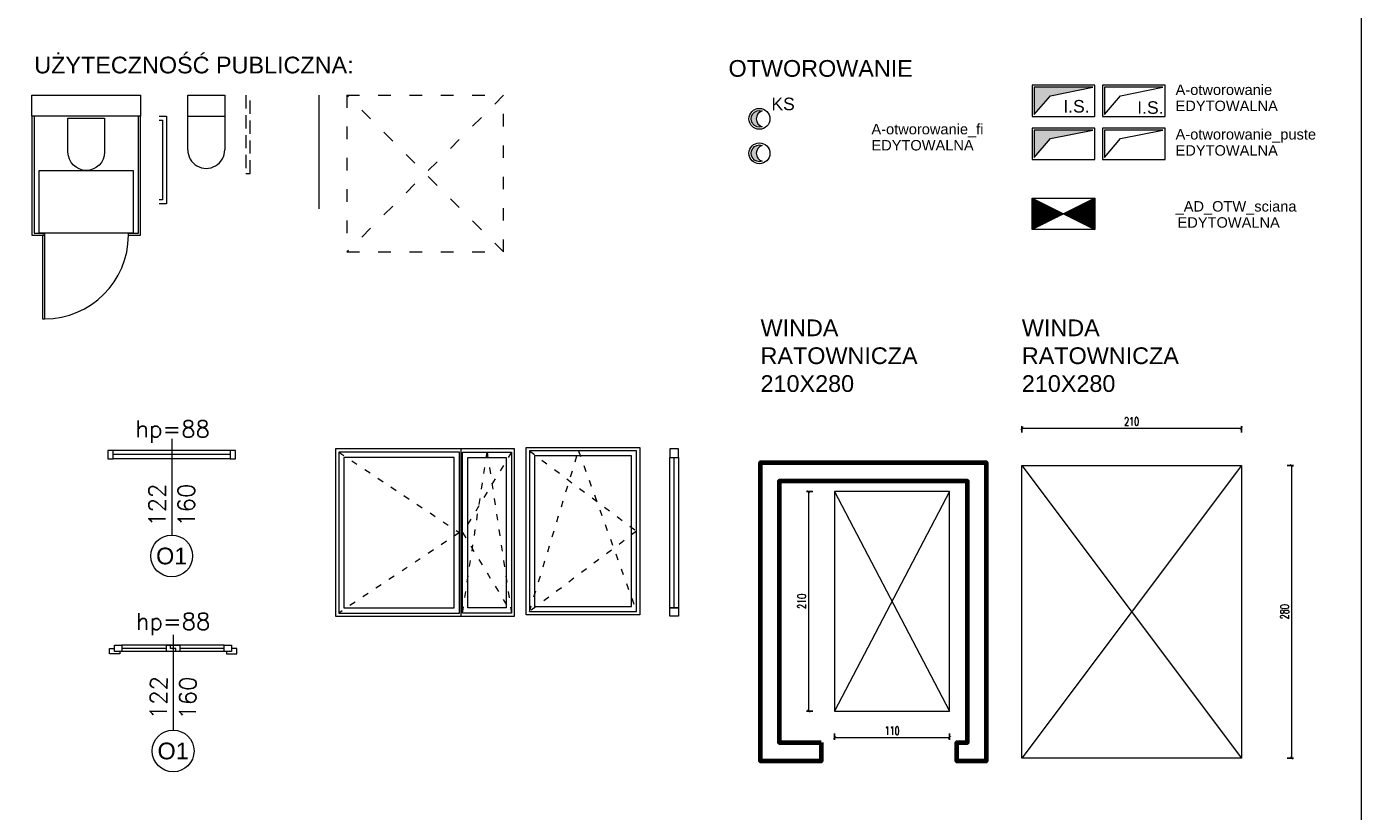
# Model space of a CAD drawing. Header units: centimetres. Extents: x 0 to 8068, y -312 to 10136.
# Tile 17 of 18: x 5720 to 6996, y 7802 to 8552. Entities that reach past the tile are written whole.
import ezdxf
from ezdxf.enums import TextEntityAlignment as Align

# ---------------------------------------------------------------- set-up
doc = ezdxf.new("R2010")
doc.units = ezdxf.units.CM
doc.linetypes.add('DASHED', pattern=[19.049999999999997, 12.7, -6.35])
doc.linetypes.add('ISO03W100', pattern=[30, 12, -18])
doc.layers.get('0').update_dxf_attribs({"lineweight": 13})
doc.layers.add('!_NIEDRUKOWALNE', color=213, linetype='Continuous', lineweight=13, plot=False)
for name, color, linetype, lineweight in [('A_CIENKIE', 151, 'Continuous', 5), ('A_OKNA', 6, 'Continuous', 13), ('A_OPIS_STOLARKA_OKIENNA', 241, 'Continuous', 13), ('A_OTWOROWANIE', 3, 'Continuous', 13), ('A_WYMIARY WEWNĘTRZNE', 183, 'Continuous', 13), ('A_WYPOSAŻENIE SANITARNE', 4, 'Continuous', 5), ('A_ŚCIANY KONSTRUKCYJNE', 5, 'Continuous', 70)]:
    doc.layers.add(name, color=color, linetype=linetype, lineweight=lineweight)
doc.styles.add('100 ARIAL', font='arial.ttf', dxfattribs={"height": 16})
doc.styles.add('100 ROMANS', font='ROMANS.shx', dxfattribs={"width": 0.7, "height": 16})
doc.styles.add('50 ROMANS', font='ROMANS.shx', dxfattribs={"width": 0.7, "height": 8})
doc.styles.add('ARIAL', font='arial.ttf')
doc.dimstyles.new('50', dxfattribs={"dimtxt": 8, "dimasz": 3, "dimexe": 2, "dimexo": 1, "dimgap": 2.5, "dimtad": 1, "dimrnd": 1, "dimzin": 9, "dimtxsty": '50 ROMANS', "dimblk": 'ARCHTICK', "dimcen": 0.5, "dimdle": 0.2, "dimclrd": 256, "dimclre": 256, "dimclrt": 256, "dimadec": 0, "dimazin": 0, "dimtfac": 1, "dimtdec": 1, "dimtix": 1, "dimtmove": 1, "dimatfit": 3, "dimldrblk": 'ARCHTICK', "dimfxl": 4, "dimfxlon": 1, "dimtolj": 1, "dimtzin": 9, "dimlwd": -1, "dimarcsym": 0})
pattern_1 = [(45, (0, 0), (-0.6735192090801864, 0.6735192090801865), [])]

# ---------------------------------------------------------------- blocks, each defined once
blk = doc.blocks.new('_NPSPR')
at = {"linetype": 'ISO03W100'}
blk.add_lwpolyline([(-75, 75), (-75, -75), (75, -75), (-75, 75), (75, 75), (-75, -75), (75, -75), (75, 75)], dxfattribs=at)
blk = doc.blocks.new('_KABINA WC')
at = {"layer": '!_NIEDRUKOWALNE'}
for points in [[(104, 0), (0, 0), (0, 20), (104, 20), (104, 0)], [(7.000000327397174, -52), (97.00000032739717, -52), (97.00000032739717, -112), (7.000000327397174, -112), (7.000000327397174, -52)]]:
    blk.add_lwpolyline(points, dxfattribs=at)
for points in [[(2, 0), (0, 0), (0, -114), (12.25123598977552, -114)], [(2, 0), (2, -112), (12.25123598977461, -112)], [(92.25123598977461, -112), (102, -112), (102, 0)], [(92.25123598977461, -114), (104, -114), (104, 0), (102, 0)], [(10.25123598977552, -114), (10.25123598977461, -194), (12.25123598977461, -194), (12.25123598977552, -114), (10.25123598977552, -114)], [(12.25123598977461, -114), (12.25123598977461, -112)], [(92.25123598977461, -114), (92.25123598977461, -112)]]:
    blk.add_lwpolyline(points)
blk.add_lwpolyline([(34.5, -34.5), (34.5, -2), (69.5, -2), (69.5, -34.5, -0.9999999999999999)], format="xyb", close=True)
blk.add_arc((12.25123598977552, -114), 80, 270, 0)
blk = doc.blocks.new('_WC NPSPR')
at = {"layer": '!_NIEDRUKOWALNE'}
blk.add_lwpolyline([(152.7499993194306, 4.654757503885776e-07), (152.7499993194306, -108.8643547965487)], dxfattribs=at)
for p, q in [((27.24999995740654, -52.25032540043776), (27.24999995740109, -52.24999997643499)), ((62.75000011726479, -52.25032512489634), (62.75000011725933, -52.24999932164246))]:
    blk.add_line(p, q)
for points in [[(27.24999995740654, -52.25032539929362), (27.24999927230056, 0), (62.74999931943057, 4.654757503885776e-07), (62.75000011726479, -52.25032505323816)], [(9.672548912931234e-07, -20.00000045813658), (7.000000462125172, -20.00000012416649), (7.000003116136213, -104.0000001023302), (3.621265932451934e-06, -104.0000004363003)], [(1.103890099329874e-06, -24.00000045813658), (3.00000059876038, -24.0000002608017), (3.000002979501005, -100.0000002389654), (3.484630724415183e-06, -100.0000004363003)], [(27.24999953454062, -20), (62.74999958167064, -19.99999953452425)]]:
    blk.add_lwpolyline(points)
at = {"linetype": 'DASHED'}
blk.add_lwpolyline([(82.99999871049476, 8.46655821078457e-05), (82.99999871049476, 8.46655821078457e-05), (83.00000127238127, -74.99991539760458), (87.00000127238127, -74.99991526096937), (86.99999869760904, 8.46655821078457e-05)], dxfattribs=at)
blk.add_arc((45.00000003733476, -52.25016245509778), 17.75000008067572, 179.9994755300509, 0.0005265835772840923)
blk = doc.blocks.new('_ArchTick')
at = {"color": 0, "linetype": 'ByBlock', "const_width": 0.15}
blk.add_lwpolyline([(-0.5, -0.5), (0.5, 0.5)], dxfattribs=at)
blk = doc.blocks.new('*D85')
at = {"layer": 'A_WYMIARY WEWNĘTRZNE', "lineweight": -2}
for p, q in [((6671.751360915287, 8164.204393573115), (6671.751360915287, 8170.204393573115)), ((6881.751360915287, 8164.204393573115), (6881.751360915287, 8170.204393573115))]:
    blk.add_line(p, q, dxfattribs=at)
at = {"layer": 'A_WYMIARY WEWNĘTRZNE'}
blk.add_line((6671.551360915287, 8168.204393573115), (6881.951360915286, 8168.204393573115), dxfattribs=at)
at = {"layer": 'Defpoints', "color": 0}
for p in [(6881.751360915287, 8168.204393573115), (6671.751360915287, 8132.59714227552), (6881.751360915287, 8132.59714227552)]:
    blk.add_point(p, dxfattribs=at)
at = {"layer": 'A_WYMIARY WEWNĘTRZNE', "xscale": 3, "yscale": 3, "zscale": 3, "rotation": 180}
blk.add_blockref('_ArchTick', (6671.751360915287, 8168.204393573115), dxfattribs=at)
at = {"layer": 'A_WYMIARY WEWNĘTRZNE', "xscale": 3, "yscale": 3, "zscale": 3}
blk.add_blockref('_ArchTick', (6881.751360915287, 8168.204393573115), dxfattribs=at)
at = {"layer": 'A_WYMIARY WEWNĘTRZNE', "insert": (6776.751360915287, 8174.704393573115), "char_height": 8, "attachment_point": 5, "style": '50 ROMANS'}
blk.add_mtext('\\A1;210', dxfattribs=at)
blk = doc.blocks.new('*D86')
at = {"layer": 'A_WYMIARY WEWNĘTRZNE', "lineweight": -2}
for p, q in [((6925.63952353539, 8132.59714227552), (6931.63952353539, 8132.59714227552)), ((6925.63952353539, 7852.59714227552), (6931.63952353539, 7852.59714227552))]:
    blk.add_line(p, q, dxfattribs=at)
at = {"layer": 'A_WYMIARY WEWNĘTRZNE'}
blk.add_line((6929.63952353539, 8132.79714227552), (6929.63952353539, 7852.39714227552), dxfattribs=at)
at = {"layer": 'Defpoints', "color": 0}
for p in [(6881.751360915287, 8132.59714227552), (6881.751360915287, 7852.59714227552), (6929.63952353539, 7852.59714227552)]:
    blk.add_point(p, dxfattribs=at)
at = {"layer": 'A_WYMIARY WEWNĘTRZNE', "xscale": 3, "yscale": 3, "zscale": 3}
for p, rotation in [((6929.63952353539, 8132.59714227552), 90), ((6929.63952353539, 7852.59714227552), 270)]:
    blk.add_blockref('_ArchTick', p, dxfattribs=dict(at, rotation=rotation))
at = {"layer": 'A_WYMIARY WEWNĘTRZNE', "insert": (6923.13952353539, 7992.59714227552), "char_height": 8, "attachment_point": 5, "rotation": 90, "style": '50 ROMANS'}
blk.add_mtext('\\A1;280', dxfattribs=at)
blk = doc.blocks.new('*D87')
at = {"layer": 'A_WYMIARY WEWNĘTRZNE', "lineweight": -2}
for p, q in [((6471.732685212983, 8107.597142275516), (6465.732685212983, 8107.597142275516)), ((6471.732685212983, 7897.59714227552), (6465.732685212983, 7897.59714227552))]:
    blk.add_line(p, q, dxfattribs=at)
at = {"layer": 'A_WYMIARY WEWNĘTRZNE'}
blk.add_line((6467.732685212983, 8107.797142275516), (6467.732685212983, 7897.39714227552), dxfattribs=at)
at = {"layer": 'Defpoints', "color": 0}
for p in [(6479.690635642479, 8107.597142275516), (6467.732685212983, 7897.59714227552), (6479.690635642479, 7897.59714227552)]:
    blk.add_point(p, dxfattribs=at)
at = {"layer": 'A_WYMIARY WEWNĘTRZNE', "xscale": 3, "yscale": 3, "zscale": 3}
for p, rotation in [((6467.732685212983, 8107.597142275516), 90), ((6467.732685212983, 7897.59714227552), 270)]:
    blk.add_blockref('_ArchTick', p, dxfattribs=dict(at, rotation=rotation))
at = {"layer": 'A_WYMIARY WEWNĘTRZNE', "insert": (6461.232685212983, 8002.597142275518), "char_height": 8, "attachment_point": 5, "rotation": 90, "style": '50 ROMANS'}
blk.add_mtext('\\A1;210', dxfattribs=at)
blk = doc.blocks.new('*D88')
at = {"layer": 'A_WYMIARY WEWNĘTRZNE', "lineweight": -2}
for p, q in [((6492.690635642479, 7876.179776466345), (6492.690635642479, 7870.179776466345)), ((6602.690635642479, 7876.179776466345), (6602.690635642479, 7870.179776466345))]:
    blk.add_line(p, q, dxfattribs=at)
at = {"layer": 'A_WYMIARY WEWNĘTRZNE'}
blk.add_line((6492.490635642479, 7872.179776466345), (6602.890635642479, 7872.179776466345), dxfattribs=at)
at = {"layer": 'Defpoints', "color": 0}
for p in [(6492.690635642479, 7897.59714227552), (6602.690635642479, 7897.59714227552), (6602.690635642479, 7872.179776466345)]:
    blk.add_point(p, dxfattribs=at)
at = {"layer": 'A_WYMIARY WEWNĘTRZNE', "xscale": 3, "yscale": 3, "zscale": 3, "rotation": 180}
blk.add_blockref('_ArchTick', (6492.690635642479, 7872.179776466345), dxfattribs=at)
at = {"layer": 'A_WYMIARY WEWNĘTRZNE', "xscale": 3, "yscale": 3, "zscale": 3}
blk.add_blockref('_ArchTick', (6602.690635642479, 7872.179776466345), dxfattribs=at)
at = {"layer": 'A_WYMIARY WEWNĘTRZNE', "insert": (6547.690635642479, 7878.679776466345), "char_height": 8, "attachment_point": 5, "style": '50 ROMANS'}
blk.add_mtext('\\A1;110', dxfattribs=at)
blk = doc.blocks.new('*U116')
h = blk.add_hatch()
h.set_pattern_fill('ANSI31', color=256, scale=0.3)
h.set_pattern_definition(pattern_1)
h.paths.add_polyline_path([(30, -15), (0, 0), (0, -30)])
h = blk.add_hatch()
h.set_pattern_fill('ANSI31', color=256, scale=0.3)
h.set_pattern_definition(pattern_1)
h.paths.add_polyline_path([(60, -30), (60, -3.552713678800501e-15), (30, -15)])
for points in [[(0, 0), (60, 0), (60, -30), (0, -30)], [(0, 0), (30, -15), (0, -30)], [(60, 0), (30, -15), (60, -30)]]:
    blk.add_lwpolyline(points, close=True)
blk = doc.blocks.new('*U65')
h = blk.add_hatch(color=256)
h.dxf.hatch_style = 1
edge = h.paths.add_edge_path()
edge.add_arc((5, -1.539798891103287e-15), 8, 108.209956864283, 251.790043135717)
edge.add_arc((1.332267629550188e-15, 6.516204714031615e-16), 7.999999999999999, 71.79004313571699, 288.20995686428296, ccw=False)
blk.add_lwpolyline([(2.500000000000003, 7.599342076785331, 0.7237468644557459), (2.499999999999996, -7.599342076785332, -1.381698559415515)], format="xyb", close=True)
blk.add_circle((0, 0), 10)
blk = doc.blocks.new('*U117')
h = blk.add_hatch(color=256)
h.dxf.hatch_style = 1
edge = h.paths.add_edge_path()
edge.add_arc((5, -1.539798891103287e-15), 8, 108.209956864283, 251.790043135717)
edge.add_arc((1.332267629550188e-15, 6.516204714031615e-16), 7.999999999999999, 71.79004313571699, 288.20995686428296, ccw=False)
blk.add_lwpolyline([(2.500000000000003, 7.599342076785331, 0.7237468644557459), (2.499999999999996, -7.599342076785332, -1.381698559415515)], format="xyb", close=True)
blk.add_circle((0, 0), 10)
at = {"style": 'ARIAL', "flags": 8}
blk.add_attdef('OPISSZACHTU', (10.47210994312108, 8.278696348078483), '', height=12, dxfattribs=at)
blk = doc.blocks.new('*U118')
h = blk.add_hatch(color=256)
h.dxf.hatch_style = 1
h.paths.add_polyline_path([(2.000000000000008, -28), (17.5, -10), (58, -2), (2, -2)])
for points in [[(7.347880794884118e-15, -30), (60.00000000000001, -30), (60, 0), (0, 0)], [(2.000000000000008, -28), (17.5, -10), (58, -2), (2, -2)]]:
    blk.add_lwpolyline(points, close=True)
blk = doc.blocks.new('*U119')
h = blk.add_hatch(color=256)
h.dxf.hatch_style = 1
h.paths.add_polyline_path([(2.000000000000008, -28), (17.5, -10), (58, -2), (2, -2)])
for points in [[(7.347880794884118e-15, -30), (60.00000000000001, -30), (60, 0), (0, 0)], [(2.000000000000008, -28), (17.5, -10), (58, -2), (2, -2)]]:
    blk.add_lwpolyline(points, close=True)
at = {"style": 'ARIAL', "flags": 8}
blk.add_attdef('OPISSZACHTU', (29.78283140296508, -26.12119097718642), '', height=12, dxfattribs=at)
blk = doc.blocks.new('*U120')
for points in [[(1.83697019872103e-15, -30), (60, -30), (60, 0), (0, 0)], [(2.000000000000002, -28), (17.5, -10), (58, -2), (2, -2)]]:
    blk.add_lwpolyline(points, close=True)
at = {"style": 'ARIAL', "flags": 8}
blk.add_attdef('OPISSZACHTU', (33.42579980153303, -27.34352495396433), '', height=12, dxfattribs=at)
blk = doc.blocks.new('*U121')
for points in [[(1.83697019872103e-15, -30), (60, -30), (60, 0), (0, 0)], [(2.000000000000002, -28), (17.5, -10), (58, -2), (2, -2)]]:
    blk.add_lwpolyline(points, close=True)
blk = doc.blocks.new('*U122')
h = blk.add_hatch()
h.set_pattern_fill('ANSI31', color=256, scale=0.3)
h.set_pattern_definition(pattern_1)
h.paths.add_polyline_path([(30, -15), (0, 0), (0, -30)])
h = blk.add_hatch()
h.set_pattern_fill('ANSI31', color=256, scale=0.3)
h.set_pattern_definition(pattern_1)
h.paths.add_polyline_path([(60, -30), (60, -3.552713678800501e-15), (30, -15)])
for points in [[(0, 0), (60, 0), (60, -30), (0, -30)], [(0, 0), (30, -15), (0, -30)], [(60, 0), (30, -15), (60, -30)]]:
    blk.add_lwpolyline(points, close=True)
blk = doc.blocks.new('*U123')
h = blk.add_hatch(color=256)
h.dxf.hatch_style = 1
edge = h.paths.add_edge_path()
edge.add_arc((5, -1.539798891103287e-15), 8, 108.209956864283, 251.790043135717)
edge.add_arc((1.332267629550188e-15, 6.516204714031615e-16), 7.999999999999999, 71.79004313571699, 288.20995686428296, ccw=False)
blk.add_lwpolyline([(2.500000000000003, 7.599342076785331, 0.7237468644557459), (2.499999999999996, -7.599342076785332, -1.381698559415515)], format="xyb", close=True)
blk.add_circle((0, 0), 10)
at = {"style": 'ARIAL', "flags": 8}
blk.add_attdef('OPISSZACHTU', (10.47210994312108, 8.278696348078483), '', height=12, dxfattribs=at)
blk = doc.blocks.new('*U124')
h = blk.add_hatch(color=256)
h.dxf.hatch_style = 1
h.paths.add_polyline_path([(2.000000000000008, -28), (17.5, -10), (58, -2), (2, -2)])
for points in [[(7.347880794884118e-15, -30), (60.00000000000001, -30), (60, 0), (0, 0)], [(2.000000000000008, -28), (17.5, -10), (58, -2), (2, -2)]]:
    blk.add_lwpolyline(points, close=True)
blk = doc.blocks.new('*U125')
h = blk.add_hatch(color=256)
h.dxf.hatch_style = 1
h.paths.add_polyline_path([(2.000000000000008, -28), (17.5, -10), (58, -2), (2, -2)])
for points in [[(7.347880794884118e-15, -30), (60.00000000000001, -30), (60, 0), (0, 0)], [(2.000000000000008, -28), (17.5, -10), (58, -2), (2, -2)]]:
    blk.add_lwpolyline(points, close=True)
at = {"style": 'ARIAL', "flags": 8}
blk.add_attdef('OPISSZACHTU', (29.78283140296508, -26.12119097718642), '', height=12, dxfattribs=at)
blk = doc.blocks.new('*U126')
for points in [[(1.83697019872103e-15, -30), (60, -30), (60, 0), (0, 0)], [(2.000000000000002, -28), (17.5, -10), (58, -2), (2, -2)]]:
    blk.add_lwpolyline(points, close=True)
at = {"style": 'ARIAL', "flags": 8}
blk.add_attdef('OPISSZACHTU', (33.42579980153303, -27.34352495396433), '', height=12, dxfattribs=at)
blk = doc.blocks.new('*U127')
for points in [[(1.83697019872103e-15, -30), (60, -30), (60, 0), (0, 0)], [(2.000000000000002, -28), (17.5, -10), (58, -2), (2, -2)]]:
    blk.add_lwpolyline(points, close=True)
blk = doc.blocks.new('*U132')
for points in [[(-4, 152), (4, 152), (4, 160), (-4, 160)], [(-4, 152), (4, 152), (4, 8), (-4, 8)], [(-4, 8), (4, 8), (4, 0), (-4, 0)]]:
    blk.add_lwpolyline(points, close=True)
blk.add_lwpolyline([(0, 8), (0, 152)])
blk = doc.blocks.new('*U135')
at = {"layer": '!_NIEDRUKOWALNE'}
blk.add_line((120, 0), (120, 160), dxfattribs=at)
for points in [[(0, 0), (171.3167835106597, 0), (171.3167835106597, 160), (0, 160)], [(3, 3), (118.5, 3), (118.5, 157), (3, 157)], [(121.5, 157), (168.3167835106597, 157), (168.3167835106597, 3), (121.5, 3)], [(8, 8), (113.5, 8), (113.5, 152), (8, 152)], [(126.5, 152), (163.3167835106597, 152), (163.3167835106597, 8), (126.5, 8)]]:
    blk.add_lwpolyline(points, close=True)
at = {"linetype": 'ISO03W100', "ltscale": 0.5}
for points in [[(3, 157), (118.5, 80), (3, 3)], [(168.3167835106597, 157), (121.5, 80), (168.3167835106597, 3)], [(121.5, 3), (144.9083917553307, 157), (168.3167835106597, 3)]]:
    blk.add_lwpolyline(points, dxfattribs=at)
blk = doc.blocks.new('*U177')
for points in [[(-122, -4), (-117, -4), (-117, 4), (-122, 4), (-122, -4)], [(-5, 4), (-117, 4)], [(-5, 0), (-117, 0)], [(-5, -4), (0, -4), (0, 4), (-5, 4), (-5, -4)], [(-5, -4), (-117, -4)]]:
    blk.add_lwpolyline(points)
at = {"layer": 'A_OPIS_STOLARKA_OKIENNA'}
blk.add_line((-61, 14.93199608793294), (-61, -77.07466302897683), dxfattribs=at)
blk.add_circle((-61, -97.07466302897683), 20, dxfattribs=at)
at = {"layer": 'A_OPIS_STOLARKA_OKIENNA', "style": '100 ROMANS'}
for tag, rotation, p in [('PARAPET', 9.067147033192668e-09, (-60.15702946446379, 24.51079803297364)), ('SZER', 90, (-75, -48.39648292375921)), ('WYS', 90, (-47, -48.39648292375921))]:
    blk.add_attdef(tag, text='', height=16, rotation=rotation, dxfattribs=at).set_placement(p, align=Align.MIDDLE_CENTER)
at = {"layer": 'A_OPIS_STOLARKA_OKIENNA', "style": '100 ARIAL'}
blk.add_attdef('OZNACZENIE', text='', height=16, dxfattribs=at).set_placement((-61, -97.07466302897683), align=Align.MIDDLE_CENTER)
blk = doc.blocks.new('*U179')
for points in [[(10.03348422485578, 2), (10.03348422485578, 0), (0, 0), (0, 5), (5.033484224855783, 5)], [(5.033484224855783, 8), (12.03348422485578, 8), (12.03348422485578, 2), (5.033484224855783, 2), (5.033484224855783, 8)], [(109.9665157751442, 8), (12.03348422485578, 8)], [(54.5, 5), (12.03348422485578, 5)], [(109.9665157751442, 2), (12.03348422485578, 2)], [(54.5, 8), (67.5, 8), (67.5, 2), (54.5, 2), (54.5, 8)], [(63.5, 2), (63.5, 5), (58.5, 5), (58.5, 8)], [(109.9665157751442, 5), (67.5, 5)], [(109.9665157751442, 8), (116.9665157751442, 8), (116.9665157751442, 2), (109.9665157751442, 2), (109.9665157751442, 8)], [(111.9665157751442, 2), (111.9665157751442, 0), (122, 0), (122, 5), (116.9665157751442, 5)]]:
    blk.add_lwpolyline(points)
at = {"layer": 'A_OPIS_STOLARKA_OKIENNA'}
blk.add_line((61, 18.16259269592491), (61, -73.07466302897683), dxfattribs=at)
blk.add_circle((61, -93.07466302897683), 20, dxfattribs=at)
at = {"layer": 'A_OPIS_STOLARKA_OKIENNA', "style": '100 ROMANS'}
for tag, rotation, p in [('PARAPET', 9.067147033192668e-09, (61, 30.93436222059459)), ('SZER', 89.268378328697, (47.0028350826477, -42.0680607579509)), ('WYS', 89.268378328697, (75.00055237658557, -42.42558883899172))]:
    blk.add_attdef(tag, text='', height=16, rotation=rotation, dxfattribs=at).set_placement(p, align=Align.MIDDLE_CENTER)
at = {"layer": 'A_OPIS_STOLARKA_OKIENNA', "style": '100 ARIAL'}
blk.add_attdef('OZNACZENIE', text='', height=16, dxfattribs=at).set_placement((61, -93.07466302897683), align=Align.MIDDLE_CENTER)
blk = doc.blocks.new('*U243')
at = {"linetype": 'ISO03W100', "ltscale": 0.5}
for p, q in [((3, 3), (50, 157)), ((50, 157), (105.5628454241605, 3))]:
    blk.add_line(p, q, dxfattribs=at)
for points in [[(0, 160), (108.5628454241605, 160), (108.5628454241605, 0), (0, 0)], [(3, 3), (105.5628454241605, 3), (105.5628454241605, 157), (3, 157)], [(8, 8), (100.5628454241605, 8), (100.5628454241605, 152), (8, 152)]]:
    blk.add_lwpolyline(points, close=True)
blk.add_lwpolyline([(3, 157), (105.5628454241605, 80), (3, 3)], dxfattribs=at)

msp = doc.modelspace()

# ---------------------------------------------------------------- linework, layer by layer
msp.add_lwpolyline([(4462.055398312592, 9194.853158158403), (6996.436092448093, 9194.853158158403), (6996.436092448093, 6296.418390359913), (4462.055398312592, 6296.418390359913)], close=True)
at = {"layer": 'A_CIENKIE'}
for points in [[(6671.751360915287, 8132.59714227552), (6881.751360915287, 8132.59714227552), (6881.751360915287, 7852.59714227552), (6671.751360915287, 7852.59714227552)], [(6492.690635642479, 8107.597142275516), (6492.690635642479, 7897.59714227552), (6602.690635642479, 7897.59714227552), (6602.690635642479, 8107.597142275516)]]:
    msp.add_lwpolyline(points, close=True, dxfattribs=at)
for points in [[(6881.751360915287, 8132.59714227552), (6671.751360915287, 7852.59714227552)], [(6671.751360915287, 8132.59714227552), (6881.751360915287, 7852.59714227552)], [(6602.690635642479, 8107.597142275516), (6492.690635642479, 7897.59714227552)], [(6492.690635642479, 8107.597142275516), (6602.690635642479, 7897.59714227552)]]:
    msp.add_lwpolyline(points, dxfattribs=at)
at = {"layer": 'A_ŚCIANY KONSTRUKCYJNE'}
msp.add_lwpolyline([(6479.690635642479, 7867.59714227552), (6479.690635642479, 7849.59714227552), (6421.690635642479, 7849.59714227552), (6421.690635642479, 8135.597142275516), (6637.690635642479, 8135.597142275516), (6637.690635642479, 7849.59714227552), (6609.690635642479, 7849.59714227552), (6609.690635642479, 7867.59714227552), (6619.690635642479, 7867.59714227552), (6619.690635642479, 8117.597142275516), (6439.690635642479, 8117.597142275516), (6439.690635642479, 7867.59714227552), (6479.690635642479, 7867.59714227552)], dxfattribs=at)

# ---------------------------------------------------------------- block references
at = {"layer": 'A_CIENKIE'}
msp.add_blockref('_NPSPR', (6101.088359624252, 8411.93336635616), dxfattribs=at)
at = {"layer": 'A_OKNA'}
for name, p, values in [('*U177', (5919.609774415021, 8143.049154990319), {'WYS': '160', 'OZNACZENIE': 'O1', 'SZER': '122', 'PARAPET': 'hp=88'}), ('*U179', (5798.984823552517, 7952.481206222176), {'PARAPET': 'hp=88', 'SZER': '122', 'OZNACZENIE': 'O1', 'WYS': '160'})]:
    msp.add_blockref(name, p, dxfattribs=at).add_auto_attribs(values)
for name, p in [('*U135', (6015.32884640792, 7988.364685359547)), ('*U243', (6197.697698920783, 7989.695592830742)), ('*U132', (6339.195356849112, 7988.364685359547))]:
    msp.add_blockref(name, p, dxfattribs=at)
at = {"layer": 'A_OTWOROWANIE'}
ref = msp.add_blockref('*U119', (6681.662104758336, 8496.456918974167), dxfattribs=at)
ref.add_attrib('OPISSZACHTU', 'I.S.', (6711.384649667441, 8470.33572799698), dxfattribs={"layer": '0', "height": 12, "style": 'ARIAL'})
ref = msp.add_blockref('*U125', (6681.662104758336, 8496.456918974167), dxfattribs=at)
ref.add_attrib('OPISSZACHTU', 'I.S.', (6711.384649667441, 8470.33572799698), dxfattribs={"layer": '0', "height": 12, "style": 'ARIAL'})
ref = msp.add_blockref('*U120', (6748.748499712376, 8496.456918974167), dxfattribs=at)
ref.add_attrib('OPISSZACHTU', 'I.S.', (6782.114013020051, 8469.113394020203), dxfattribs={"layer": '0', "height": 12, "style": 'ARIAL'})
ref = msp.add_blockref('*U126', (6748.748499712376, 8496.456918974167), dxfattribs=at)
ref.add_attrib('OPISSZACHTU', 'I.S.', (6782.114013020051, 8469.113394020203), dxfattribs={"layer": '0', "height": 12, "style": 'ARIAL'})
ref = msp.add_blockref('*U117', (6420.762167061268, 8464.292925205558), dxfattribs=at)
ref.add_attrib('OPISSZACHTU', 'KS', (6432.204058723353, 8472.571621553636), dxfattribs={"layer": '0', "height": 12, "style": 'ARIAL'})
ref = msp.add_blockref('*U123', (6420.762167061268, 8464.292925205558), dxfattribs=at)
ref.add_attrib('OPISSZACHTU', 'KS', (6432.204058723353, 8472.571621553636), dxfattribs={"layer": '0', "height": 12, "style": 'ARIAL'})
for name, p in [('*U118', (6681.662104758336, 8455.399336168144)), ('*U124', (6681.662104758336, 8455.399336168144)), ('*U121', (6748.748499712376, 8455.399336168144)), ('*U127', (6748.748499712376, 8455.399336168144)), ('*U65', (6420.762167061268, 8431.306574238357)), ('*U65', (6420.762167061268, 8431.306574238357)), ('*U116', (6681.662104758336, 8388.307005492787)), ('*U122', (6681.662104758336, 8388.307005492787))]:
    msp.add_blockref(name, p, dxfattribs=at)
at = {"layer": 'A_WYPOSAŻENIE SANITARNE'}
for name, p in [('_KABINA WC', (5724.911187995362, 8466.93336561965)), ('_WC NPSPR', (5846.661188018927, 8486.933365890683))]:
    msp.add_blockref(name, p, dxfattribs=at)

# ---------------------------------------------------------------- texts
at = {"style": '100 ARIAL'}
for s, p in [('A-otworowanie', (6818.796091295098, 8492.157636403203)), ('A-otworowanie', (6818.796091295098, 8492.157636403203)), ('EDYTOWALNA', (6818.796091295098, 8476.721048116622)), ('EDYTOWALNA', (6818.796091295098, 8476.721048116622)), ('A-otworowanie_fi', (6527.896153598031, 8454.46555171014)), ('A-otworowanie_fi', (6527.896153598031, 8454.46555171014)), ('A-otworowanie_puste', (6818.796091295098, 8449.511051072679)), ('A-otworowanie_puste', (6818.796091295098, 8449.511051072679)), ('EDYTOWALNA', (6527.896153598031, 8439.028963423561)), ('EDYTOWALNA', (6527.896153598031, 8439.028963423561)), ('EDYTOWALNA', (6818.796091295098, 8434.0744627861)), ('EDYTOWALNA', (6818.796091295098, 8434.0744627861)), ('_AD_OTW_sciana', (6818.796091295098, 8380.568980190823)), ('_AD_OTW_sciana', (6818.796091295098, 8380.568980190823)), ('EDYTOWALNA', (6820.678530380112, 8365.13239190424)), ('EDYTOWALNA', (6820.678530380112, 8365.13239190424))]:
    msp.add_text(s, height=10, dxfattribs=at).set_placement(p, align=Align.MIDDLE_LEFT)
at = {"char_height": 16, "attachment_point": 1, "style": '100 ARIAL'}
for s, insert, width in [('UŻYTECZNOŚĆ PUBLICZNA:', (5727.163332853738, 8523.79728574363), 489.7895224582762), ('OTWOROWANIE', (6391.177696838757, 8520.552728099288), 158.0661192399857), ('OTWOROWANIE', (6391.177696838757, 8520.552728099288), 158.0661192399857), ('WINDA\\PRATOWNICZA\\P210X280', (6421.824382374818, 8272.307733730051), 237.209561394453), ('WINDA\\PRATOWNICZA\\P210X280', (6671.751360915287, 8272.307733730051), 237.209561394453)]:
    msp.add_mtext(s, dxfattribs=dict(at, insert=insert, width=width))

# ---------------------------------------------------------------- dimensions: what is measured, and where the dimension line sits
at = {"layer": 'A_WYMIARY WEWNĘTRZNE'}
for base, p1, p2, picture, middle in [((6881.751360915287, 8168.204393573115), (6671.751360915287, 8132.59714227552), (6881.751360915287, 8132.59714227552), '*D85', (6776.751360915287, 8174.704393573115)), ((6602.690635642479, 7872.179776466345), (6492.690635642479, 7897.59714227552), (6602.690635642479, 7897.59714227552), '*D88', (6547.690635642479, 7878.679776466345))]:
    dim = msp.add_linear_dim(base=base, p1=p1, p2=p2, dimstyle='50', dxfattribs=at)
    dim.commit()
    dim.dimension.update_dxf_attribs({"geometry": picture, "text_midpoint": middle})
for base, p1, p2, picture, middle in [((6929.63952353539, 7852.59714227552), (6881.751360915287, 8132.59714227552), (6881.751360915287, 7852.59714227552), '*D86', (6923.13952353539, 7992.59714227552)), ((6467.732685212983, 7897.59714227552), (6479.690635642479, 8107.597142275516), (6479.690635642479, 7897.59714227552), '*D87', (6461.232685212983, 8002.597142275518))]:
    dim = msp.add_linear_dim(base=base, p1=p1, p2=p2, angle=90, dimstyle='50', dxfattribs=at)
    dim.commit()
    dim.dimension.update_dxf_attribs({"geometry": picture, "text_midpoint": middle})

doc.saveas('drawing.dxf')
